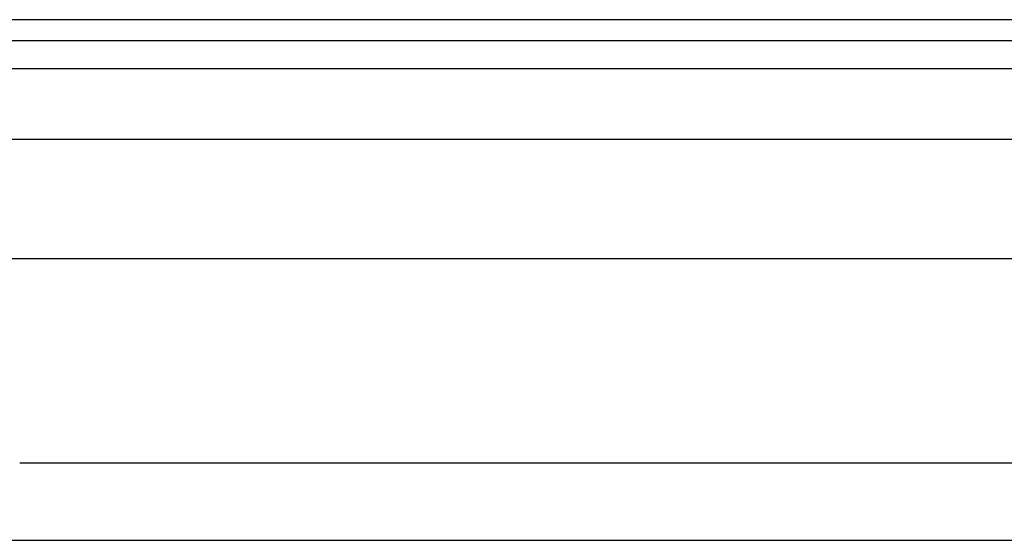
# Model space of a CAD drawing. Header units: inches. Extents: x 6 to 173, y 11 to 93.
# Tile 170 of 214: x 34.99 to 38.23, y 69.06 to 70.78. Entities that reach past the tile are written whole.
import ezdxf

# ---------------------------------------------------------------- set-up
doc = ezdxf.new("R2010")
doc.units = ezdxf.units.IN
doc.header["$MEASUREMENT"] = 0
doc.layers.add('Visible Edges(ANSI)', color=7, linetype='Continuous', lineweight=25)
doc.layers.add('Visible Tangent Edges(ANSI)', color=7, linetype='Continuous', lineweight=25)

msp = doc.modelspace()

# ---------------------------------------------------------------- linework, layer by layer
at = {"layer": 'Visible Edges(ANSI)'}
for p, q in [((41.2964, 70.7787), (5.7004, 70.7787)), ((5.7004, 70.7107), (41.2964, 70.7107)), ((6.4162, 70.385), (40.5603, 70.385)), ((40.5603, 69.9913), (6.4162, 69.9913)), ((34.9886, 69.3194), (38.4884, 69.3194)), ((34.9026, 69.0647), (38.5744, 69.0647))]:
    msp.add_line(p, q, dxfattribs=at)
at = {"layer": 'Visible Tangent Edges(ANSI)'}
msp.add_line((5.7004, 70.6177), (41.2964, 70.6177), dxfattribs=at)

doc.saveas('drawing.dxf')
